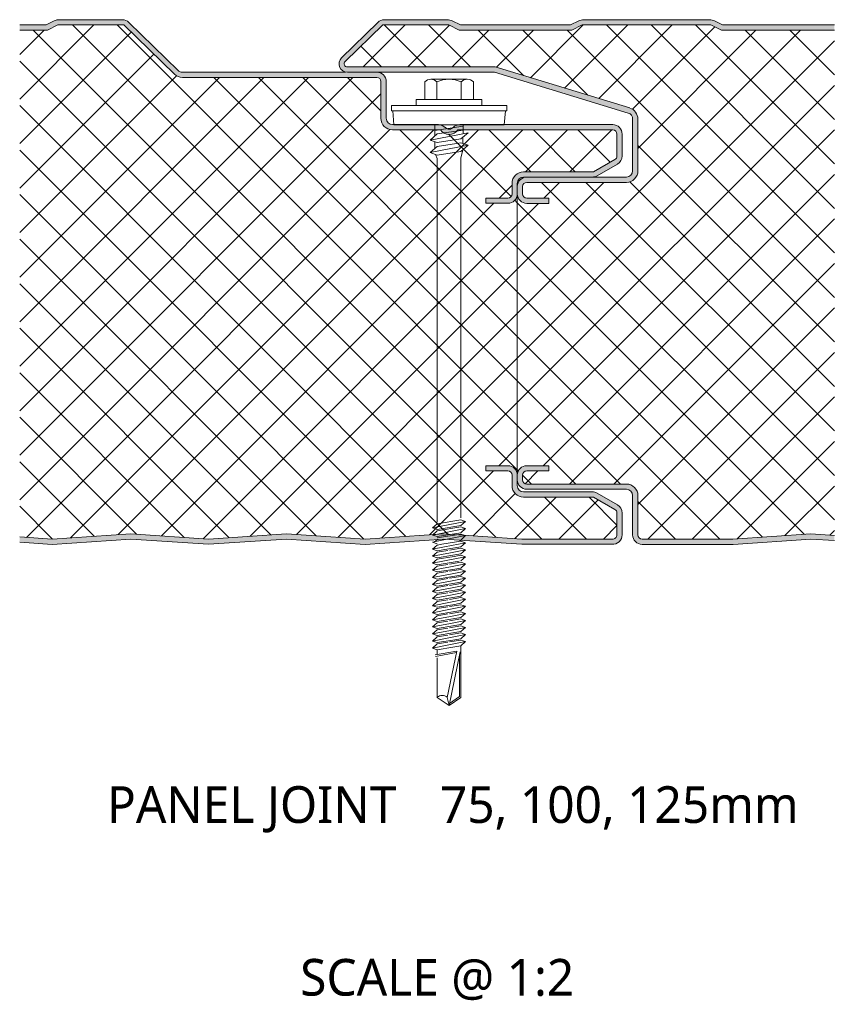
# Model space of a CAD drawing. Header units: millimetres. Extents: x 5866 to 14079, y -1721 to 5266.
# Tile 1 of 13: x 9882 to 10038, y -1721 to -1533. Entities that reach past the tile are written whole.
import ezdxf

# ---------------------------------------------------------------- set-up
doc = ezdxf.new("R2010")
doc.units = ezdxf.units.MM
doc.layers.add('A-DETL-GENF', color=92, linetype='Continuous', lineweight=13)
doc.layers.add('G-ANNO-TEXT', color=231, linetype='Continuous', lineweight=9)
doc.styles.add('Yu Gothic_2', font='Yu Gothic.ttf', dxfattribs={"height": 7})
doc.styles.add('Yu Gothic_B', font='Yu Gothic.ttf', dxfattribs={"height": 7})
pattern_1 = [(45, (-2880.271, 1633.108), (-4.242641, 4.242641), []), (135, (-2880.271, 1633.108), (-4.242641, -4.242641), [])]

# ---------------------------------------------------------------- blocks, each defined once
blk = doc.blocks.new('HFX 1000 - FINELINE - SATINLINE - HFX 1000 100mm - JOINT - FINELINE - SATINLINE-4498379-ALL PANELS 12')
at = {"layer": 'A-DETL-GENF'}
h = blk.add_hatch(color=256, dxfattribs=at)
h.paths.add_polyline_path([(6.17, -0.01), (21.25, 0.99), (36.08, 0), (50.97, 0.99), (65.89, -0.01), (80.97, 0.99), (95.75, 0), (113.38, 0.02), (113.8, 0.15), (114.15, 0.34), (114.46, 0.63), (114.69, 0.98), (114.84, 1.38), (114.89, 1.8), (114.89, 5.96), (114.82, 6.42), (114.64, 6.86), (114.36, 7.23), (113.89, 7.57), (110.11, 9.75), (109.67, 9.93), (109.21, 9.99), (96.09, 9.99), (95.78, 10.04), (95.49, 10.16), (95.24, 10.35), (95.04, 10.62), (94.93, 10.88), (94.89, 11.19), (94.89, 13.19), (94.82, 13.66), (94.64, 14.09), (94.36, 14.47), (93.99, 14.75), (93.49, 14.94), (93.09, 14.99), (88.89, 14.99), (88.89, 13.99), (93.09, 13.99), (93.29, 13.97), (93.54, 13.85), (93.65, 13.76), (93.78, 13.59), (93.86, 13.4), (93.89, 13.19), (93.9, 11.11), (93.96, 10.63), (94.18, 10.09), (94.53, 9.64), (94.99, 9.29), (95.52, 9.07), (96.09, 8.99), (109.42, 8.99), (113.49, 6.65), (113.65, 6.52), (113.78, 6.36), (113.86, 6.16), (113.89, 5.96), (113.89, 1.8), (113.86, 1.61), (113.8, 1.43), (113.69, 1.27), (113.49, 1.11), (113.38, 1.05), (113.19, 1), (113, 1), (95.52, 1.02), (80.89, 2), (65.75, 1), (50.89, 2), (36.03, 1), (21.17, 2), (6.17, 0.99), (0, 1.41), (0, 0.41), (5.9, 0.01)])
h.paths.add_polyline_path([(88.89, 65), (93.09, 65), (93.55, 65.06), (93.99, 65.24), (94.36, 65.52), (94.65, 65.9), (94.82, 66.33), (94.89, 66.8), (94.89, 68.8), (94.95, 69.16), (95.05, 69.4), (95.24, 69.64), (95.49, 69.83), (95.79, 69.96), (96.22, 70), (109.21, 70), (109.67, 70.06), (110.11, 70.24), (113.99, 72.48), (114.36, 72.76), (114.66, 73.17), (114.82, 73.57), (114.89, 74.03), (114.89, 78.2), (114.82, 78.66), (114.64, 79.1), (114.36, 79.47), (113.99, 79.75), (113.49, 79.94), (112.92, 80), (83.94, 80), (83.53, 79.95), (83.21, 79.84), (82.93, 79.69), (82.64, 79.47), (82.47, 79.31), (82.26, 79.2), (82.04, 79.14), (81.8, 79.13), (81.57, 79.18), (81.36, 79.28), (81.16, 79.41), (80.88, 79.66), (80.56, 79.84), (80.21, 79.96), (79.84, 80), (71.09, 80), (70.78, 80.04), (70.49, 80.16), (70.24, 80.35), (70.03, 80.63), (69.93, 80.88), (69.89, 81.2), (69.89, 88.2), (69.82, 88.66), (69.64, 89.1), (69.36, 89.47), (68.99, 89.75), (68.49, 89.94), (68.07, 89.99), (31.03, 90), (30.73, 90.03), (30.44, 90.15), (30.2, 90.34), (20.8, 99.48), (20.43, 99.76), (20, 99.94), (19.55, 100), (7.54, 100), (7.06, 99.94), (6.6, 99.77), (5.05, 99), (0, 99), (0, 98), (5.28, 98), (7.28, 99), (19.87, 99), (29.5, 89.62), (29.95, 89.28), (30.47, 89.07), (31.03, 89), (68.09, 89), (68.29, 88.97), (68.49, 88.89), (68.65, 88.76), (68.78, 88.6), (68.86, 88.4), (68.89, 88.2), (68.89, 81.2), (68.96, 80.63), (69.18, 80.1), (69.53, 79.64), (69.99, 79.29), (70.52, 79.07), (71.09, 79), (80.24, 79), (80.56, 78.63), (80.95, 78.36), (81.41, 78.19), (81.89, 78.13), (82.37, 78.19), (82.82, 78.36), (83.21, 78.63), (83.53, 79), (113.09, 79), (113.29, 78.97), (113.49, 78.89), (113.65, 78.76), (113.78, 78.6), (113.86, 78.4), (113.89, 78.2), (113.89, 74.03), (113.86, 73.83), (113.78, 73.63), (113.65, 73.47), (113.49, 73.34), (109.42, 71), (96.09, 71), (95.52, 70.92), (94.94, 70.67), (94.53, 70.35), (94.18, 69.9), (93.96, 69.36), (93.89, 68.8), (93.89, 66.8), (93.86, 66.59), (93.78, 66.4), (93.65, 66.23), (93.49, 66.1), (93.29, 66.02), (93.09, 66), (88.89, 66), (88.89, 65.9)])
h = blk.add_hatch(color=256, dxfattribs=at)
h.paths.add_polyline_path([(136.03, -0.01), (150.94, 0.99), (155.35, 0.7), (155.35, 1.7), (150.89, 2), (136, 0.99), (118.69, 0.99), (118.48, 1.02), (118.29, 1.1), (118.12, 1.23), (117.99, 1.39), (117.91, 1.59), (117.89, 1.79), (117.89, 9.29), (117.81, 9.86), (117.59, 10.39), (117.24, 10.85), (116.79, 11.2), (116.26, 11.42), (115.69, 11.49), (96.69, 11.49), (96.48, 11.52), (96.29, 11.6), (96.12, 11.73), (95.99, 11.89), (95.91, 12.09), (95.89, 12.29), (95.89, 13.19), (95.91, 13.4), (95.99, 13.59), (96.12, 13.76), (96.29, 13.89), (96.48, 13.97), (96.69, 13.99), (100.89, 13.99), (100.89, 14.99), (96.69, 14.99), (96.22, 14.93), (95.79, 14.75), (95.41, 14.47), (95.13, 14.09), (94.94, 13.62), (94.89, 13.19), (94.89, 12.29), (94.95, 11.83), (95.13, 11.39), (95.41, 11.02), (95.79, 10.74), (96.22, 10.56), (96.69, 10.49), (115.69, 10.49), (116, 10.45), (116.29, 10.33), (116.53, 10.14), (116.73, 9.89), (116.85, 9.61), (116.89, 9.29), (116.89, 1.79), (116.95, 1.33), (117.13, 0.89), (117.41, 0.52), (117.79, 0.24), (118.22, 0.06), (118.69, -0.01), (136, -0.01)])
h.paths.add_polyline_path([(100.89, 64.99), (100.89, 65.99), (96.69, 65.99), (96.48, 66.02), (96.29, 66.1), (96.12, 66.23), (95.99, 66.39), (95.91, 66.59), (95.89, 66.79), (95.89, 68.19), (95.91, 68.4), (95.99, 68.59), (96.12, 68.76), (96.29, 68.89), (96.48, 68.97), (96.69, 68.99), (115.69, 68.99), (116.26, 69.07), (116.79, 69.29), (117.24, 69.64), (117.59, 70.09), (117.81, 70.63), (117.89, 71.19), (117.89, 81.06), (117.81, 81.62), (117.61, 82.14), (117.27, 82.59), (116.84, 82.94), (116.33, 83.17), (90.69, 90.99), (62.35, 91.01), (62.21, 91.06), (62.07, 91.17), (62, 91.24), (61.93, 91.37), (61.9, 91.51), (61.9, 91.67), (61.93, 91.81), (62, 91.94), (62.1, 92.05), (69.23, 98.99), (81.81, 98.99), (83.81, 97.99), (105.29, 97.99), (107.29, 98.99), (131.81, 98.99), (133.81, 97.99), (155.35, 97.99), (155.35, 98.99), (134.05, 98.99), (132.48, 99.78), (132.04, 99.94), (131.55, 99.99), (107.55, 99.99), (107.06, 99.94), (106.61, 99.77), (105.05, 98.99), (84.05, 98.99), (82.49, 99.77), (82.04, 99.94), (81.55, 99.99), (69.55, 99.99), (69.09, 99.94), (68.67, 99.76), (68.3, 99.48), (61.37, 92.74), (61.13, 92.45), (60.96, 92.02), (60.9, 91.65), (60.91, 91.36), (61.01, 90.99), (61.19, 90.66), (61.44, 90.38), (61.76, 90.17), (62.11, 90.04), (62.63, 89.99), (90.54, 89.99), (116.04, 82.21), (116.31, 82.08), (116.55, 81.89), (116.73, 81.65), (116.85, 81.36), (116.89, 81.06), (116.89, 71.19), (116.85, 70.88), (116.73, 70.59), (116.53, 70.35), (116.26, 70.14), (116, 70.04), (115.69, 69.99), (96.69, 69.99), (96.22, 69.93), (95.79, 69.75), (95.41, 69.47), (95.13, 69.09), (94.94, 68.62), (94.89, 68.19), (94.89, 66.79), (94.95, 66.33), (95.13, 65.89), (95.41, 65.52), (95.79, 65.24), (96.22, 65.06), (96.69, 64.99)])
h = blk.add_hatch(dxfattribs=at)
h.set_pattern_fill('FP_6', color=256, style=0, pattern_type=2)
h.set_pattern_definition(pattern_1)
h.paths.add_polyline_path([(65.89, 0.99), (80.89, 2), (95.78, 1), (113.19, 1), (113.38, 1.05), (113.54, 1.14), (113.69, 1.27), (113.8, 1.43), (113.86, 1.61), (113.89, 1.8), (113.89, 5.96), (113.86, 6.16), (113.78, 6.36), (113.65, 6.52), (113.49, 6.65), (109.42, 8.99), (96.09, 8.99), (95.52, 9.07), (94.99, 9.29), (94.53, 9.64), (94.18, 10.09), (93.96, 10.63), (93.89, 11.19), (93.89, 13.19), (93.86, 13.4), (93.78, 13.59), (93.65, 13.76), (93.49, 13.89), (93.29, 13.97), (93.09, 13.99), (88.89, 13.99), (88.89, 14.99), (93.09, 14.99), (93.55, 14.93), (93.99, 14.75), (94.36, 14.47), (94.64, 14.09), (94.82, 13.66), (94.89, 13.19), (94.89, 66.79), (94.82, 66.33), (94.64, 65.9), (94.36, 65.52), (93.99, 65.24), (93.55, 65.06), (93.09, 65), (88.89, 65), (88.89, 66), (93.09, 66), (93.29, 66.02), (93.49, 66.1), (93.65, 66.23), (93.78, 66.4), (93.86, 66.59), (93.89, 66.8), (93.89, 68.8), (93.96, 69.36), (94.18, 69.9), (94.53, 70.35), (94.99, 70.7), (95.52, 70.92), (96.09, 71), (109.42, 71), (113.49, 73.34), (113.65, 73.47), (113.78, 73.63), (113.86, 73.83), (113.89, 74.03), (113.89, 78.2), (113.86, 78.4), (113.78, 78.6), (113.65, 78.76), (113.49, 78.89), (113.29, 78.97), (113.09, 79), (83.53, 79), (83.21, 78.63), (82.82, 78.36), (82.37, 78.19), (81.89, 78.13), (81.41, 78.19), (80.95, 78.36), (80.56, 78.63), (80.24, 79), (71.09, 79), (70.52, 79.07), (69.99, 79.29), (69.53, 79.64), (69.18, 80.1), (68.96, 80.63), (68.89, 81.2), (68.89, 88.2), (68.86, 88.4), (68.78, 88.6), (68.65, 88.76), (68.49, 88.89), (68.29, 88.97), (68.09, 89), (31.03, 89), (30.47, 89.07), (29.95, 89.28), (29.5, 89.62), (19.87, 99), (7.28, 99), (5.28, 98), (0, 98), (0, 1.41), (6.17, 0.99), (21.17, 2), (36.03, 1), (50.89, 2)])
h = blk.add_hatch(dxfattribs=at)
h.set_pattern_fill('FP_6', color=256, style=0, pattern_type=2)
h.set_pattern_definition(pattern_1)
h.paths.add_polyline_path([(118.69, 0.99), (136, 0.99), (150.89, 2), (155.35, 1.7), (155.35, 97.99), (133.81, 97.99), (131.81, 98.99), (107.29, 98.99), (105.29, 97.99), (83.81, 97.99), (81.81, 98.99), (69.23, 98.99), (61.98, 91.91), (61.92, 91.79), (61.89, 91.65), (61.9, 91.51), (61.93, 91.37), (62, 91.24), (62.1, 91.14), (62.21, 91.06), (62.35, 91.01), (62.49, 90.99), (90.69, 90.99), (116.33, 83.17), (116.84, 82.94), (117.27, 82.59), (117.61, 82.14), (117.81, 81.62), (117.89, 81.06), (117.89, 71.19), (117.81, 70.63), (117.59, 70.09), (117.24, 69.64), (116.79, 69.29), (116.26, 69.07), (115.69, 68.99), (96.69, 68.99), (96.48, 68.97), (96.29, 68.89), (96.12, 68.76), (95.99, 68.59), (95.91, 68.4), (95.89, 68.19), (95.89, 66.79), (95.91, 66.59), (95.99, 66.39), (96.12, 66.23), (96.29, 66.1), (96.48, 66.02), (96.69, 65.99), (100.89, 65.99), (100.89, 64.99), (96.69, 64.99), (96.22, 65.06), (95.79, 65.24), (95.41, 65.52), (95.13, 65.9), (94.94, 66.37), (94.89, 66.79), (94.89, 13.19), (94.95, 13.66), (95.13, 14.09), (95.41, 14.47), (95.79, 14.75), (96.22, 14.93), (96.69, 14.99), (100.89, 14.99), (100.89, 13.99), (96.69, 13.99), (96.48, 13.97), (96.29, 13.89), (96.12, 13.76), (95.99, 13.59), (95.91, 13.4), (95.89, 13.19), (95.89, 12.29), (95.91, 12.09), (95.99, 11.89), (96.12, 11.73), (96.29, 11.6), (96.48, 11.52), (96.69, 11.49), (115.69, 11.49), (116.26, 11.42), (116.79, 11.2), (117.24, 10.85), (117.59, 10.39), (117.81, 9.86), (117.89, 9.29), (117.89, 1.79), (117.91, 1.59), (117.99, 1.39), (118.12, 1.23), (118.29, 1.1), (118.48, 1.02)])
for p, q in [((6.6, 99.77), (5.05, 99)), ((19.55, 100), (7.54, 100)), ((30.2, 90.34), (20.8, 99.48)), ((68.3, 99.48), (61.37, 92.74)), ((81.55, 99.99), (69.55, 99.99)), ((84.05, 98.99), (82.49, 99.77)), ((106.61, 99.77), (105.05, 98.99)), ((131.55, 99.99), (107.55, 99.99)), ((134.05, 98.99), (132.49, 99.77)), ((5.05, 99), (0, 99)), ((5.28, 98), (0, 98)), ((7.28, 99), (5.28, 98)), ((19.87, 99), (7.28, 99)), ((29.5, 89.62), (19.87, 99)), ((69.23, 98.99), (62.07, 92.02)), ((81.81, 98.99), (69.23, 98.99)), ((83.81, 97.99), (81.81, 98.99)), ((105.29, 97.99), (83.81, 97.99)), ((105.05, 98.99), (84.05, 98.99)), ((107.29, 98.99), (105.29, 97.99)), ((131.81, 98.99), (107.29, 98.99)), ((133.81, 97.99), (131.81, 98.99)), ((155.35, 97.99), (133.81, 97.99)), ((155.35, 98.99), (134.05, 98.99)), ((62.49, 90.99), (90.69, 90.99)), ((90.69, 90.99), (116.33, 83.17)), ((62.11, 90), (31.03, 90)), ((68.09, 89), (31.03, 89)), ((62.49, 89.99), (90.54, 89.99)), ((78.4, 88.65), (85.36, 88.65)), ((90.54, 89.99), (116.04, 82.21)), ((68.89, 81.2), (68.89, 88.2)), ((69.89, 81.2), (69.89, 88.2)), ((77.24, 88.13), (77.24, 84.8)), ((79.56, 88.13), (79.56, 84.8)), ((84.2, 88.13), (84.2, 84.8)), ((86.52, 88.13), (86.52, 84.8)), ((88.13, 84.8), (75.63, 84.8)), ((75.63, 84.8), (75.63, 83.65)), ((88.13, 83.65), (88.13, 84.8)), ((92.88, 83.65), (70.88, 83.65)), ((70.88, 83.65), (70.88, 82.65)), ((70.88, 82.65), (92.88, 82.65)), ((71.13, 82.65), (71.36, 79.96)), ((92.41, 79.96), (92.63, 82.65)), ((92.88, 82.65), (92.88, 83.65)), ((116.89, 81.06), (116.89, 71.19)), ((117.89, 81.06), (117.89, 71.19)), ((79.84, 80), (71.09, 80)), ((80.24, 79), (71.09, 79)), ((92.41, 79.96), (71.36, 79.96)), ((79.19, 79.96), (79.19, 77.83)), ((84.58, 79.7), (79.19, 78.87)), ((84.58, 78.97), (79.63, 78.21)), ((113.09, 79), (83.53, 79)), ((113.09, 80), (83.94, 80)), ((84.58, 79.96), (84.58, 78.26)), ((78.28, 77.03), (85.49, 78.44)), ((79.63, 78.21), (78.28, 77.03)), ((79.63, 76.57), (78.28, 77.03)), ((84.13, 77.26), (79.63, 76.57)), ((85.49, 78.44), (84.13, 77.26)), ((84.49, 77.57), (84.49, 76.4)), ((113.89, 74.03), (113.89, 78.2)), ((114.89, 74.03), (114.89, 78.2)), ((78.28, 74.66), (85.49, 76.06)), ((79.63, 75.84), (78.28, 74.66)), ((79.19, 76.72), (79.19, 75.46)), ((84.13, 76.53), (79.63, 75.84)), ((85.49, 76.06), (84.13, 76.53)), ((84.13, 74.88), (85.49, 76.06)), ((84.15, 73.61), (84.52, 75.22)), ((78.28, 74.66), (79.63, 74.19)), ((79.32, 74.3), (79.64, 73.57)), ((79.63, 74.19), (84.13, 74.88)), ((79.64, 73.57), (79.64, 4.2)), ((84.15, 5.03), (84.15, 73.61)), ((109.42, 71), (113.49, 73.34)), ((110.11, 70.24), (113.99, 72.48)), ((96.09, 71), (109.42, 71)), ((96.09, 70), (96.69, 70)), ((115.69, 69.99), (96.69, 69.99)), ((93.89, 66.8), (93.89, 68.8)), ((94.89, 68.19), (94.89, 68.8)), ((94.89, 68.19), (94.89, 66.79)), ((95.89, 68.19), (95.89, 66.79)), ((115.69, 68.99), (96.69, 68.99)), ((88.89, 65), (88.89, 66)), ((88.89, 66), (93.09, 66)), ((94.89, 66.79), (94.89, 13.19)), ((96.69, 65.99), (100.89, 65.99)), ((100.89, 65.99), (100.89, 64.99)), ((93.09, 65), (88.89, 65)), ((100.89, 64.99), (96.69, 64.99)), ((88.89, 13.99), (88.89, 14.99)), ((88.89, 14.99), (93.09, 14.99)), ((93.09, 13.99), (88.89, 13.99)), ((93.89, 11.19), (93.89, 13.19)), ((94.89, 13.19), (94.89, 12.29)), ((95.89, 13.19), (95.89, 12.29)), ((96.69, 14.99), (100.89, 14.99)), ((100.89, 13.99), (96.69, 13.99)), ((100.89, 14.99), (100.89, 13.99)), ((94.89, 11.19), (94.89, 12.29)), ((96.69, 11.49), (115.69, 11.49)), ((109.21, 9.99), (96.09, 9.99)), ((96.69, 10.49), (115.69, 10.49)), ((113.99, 7.51), (110.11, 9.75)), ((109.42, 8.99), (96.09, 8.99)), ((113.49, 6.65), (109.42, 8.99)), ((116.89, 9.29), (116.89, 1.79)), ((117.89, 9.29), (117.89, 1.79)), ((113.89, 1.8), (113.89, 5.96)), ((114.89, 1.8), (114.89, 5.96)), ((78.73, 3.12), (85.03, 4.34)), ((79.63, 3.9), (78.73, 3.12)), ((79.63, 3.9), (84.13, 4.65)), ((85.03, 4.34), (84.13, 4.65)), ((85.03, 4.34), (84.13, 3.56)), ((6.17, 0.99), (21.17, 2)), ((21.17, 2), (36.03, 1)), ((36.03, 1), (50.89, 2)), ((50.89, 2), (65.89, 0.99)), ((65.89, 0.99), (80.89, 2)), ((78.73, 3.12), (79.63, 2.81)), ((78.73, 1.77), (85.03, 2.99)), ((79.63, 2.55), (78.73, 1.77)), ((79.63, 2.81), (84.13, 3.56)), ((84.13, 3.3), (79.63, 2.55)), ((84.13, 2.21), (79.63, 1.46)), ((84.13, 1.96), (79.63, 1.21)), ((80.89, 2), (95.78, 1)), ((85.03, 2.99), (84.13, 3.3)), ((85.03, 2.99), (84.13, 2.21)), ((85.03, 1.65), (84.13, 1.96)), ((136, 0.99), (150.89, 2)), ((150.89, 2), (155.35, 1.7)), ((0, 1.41), (6.17, 0.99)), ((0, 0.41), (6.17, -0.01)), ((6.17, -0.01), (21.17, 1)), ((21.17, 1), (36.03, 0)), ((36.03, 0), (50.89, 1)), ((50.89, 1), (65.89, -0.01)), ((65.89, -0.01), (80.89, 1)), ((78.73, 1.77), (79.63, 1.46)), ((78.73, 0.42), (79.84, 0.64)), ((78.73, 0.42), (79.63, 0.11)), ((79.12, 0.5), (79.72, 0.96)), ((79.63, -0.14), (80.49, 0)), ((79.64, 0.6), (85.03, 1.65)), ((80.49, 0), (84.13, 0.61)), ((80.89, 1), (95.75, 0)), ((85.03, 0.3), (80.98, -0.49)), ((85.03, 0.3), (83.9, 0.69)), ((85.03, 1.65), (83.96, 0.58)), ((85.03, 0.3), (84.13, -0.48)), ((95.75, 0), (112.96, 0)), ((95.78, 1), (113, 1)), ((118.69, 0.99), (136, 0.99)), ((136.03, -0.01), (150.89, 1)), ((150.89, 1), (155.35, 0.7)), ((79.63, -0.14), (78.73, -0.92)), ((80.98, -0.49), (78.73, -0.92)), ((78.73, -0.92), (79.63, -1.23)), ((79.63, -1.49), (78.73, -2.27)), ((78.73, -2.27), (82.13, -1.61)), ((79.63, -1.23), (81.43, -0.93)), ((81.66, -1.15), (79.63, -1.49)), ((81.43, -0.93), (84.13, -0.48)), ((84.13, -0.74), (81.98, -1.1)), ((82.13, -1.61), (85.03, -1.05)), ((84.13, -1.83), (82.61, -2.08)), ((85.03, -1.05), (84.13, -0.74)), ((85.03, -1.05), (84.13, -1.83)), ((118.69, -0.01), (136.03, -0.01)), ((78.73, -2.27), (79.63, -2.58)), ((78.73, -3.62), (83.27, -2.73)), ((79.63, -2.83), (78.73, -3.62)), ((78.73, -3.62), (79.63, -3.93)), ((82.61, -2.08), (79.63, -2.58)), ((82.83, -2.3), (79.63, -2.83)), ((79.63, -3.93), (83.78, -3.23)), ((84.13, -3.43), (81.98, -3.79)), ((82.13, -4.3), (85.03, -3.74)), ((84.13, -2.08), (82.83, -2.3)), ((83.27, -2.73), (85.03, -2.39)), ((85.03, -2.39), (84.1, -3.18)), ((85.03, -2.39), (84.13, -2.08)), ((85.03, -3.74), (84.13, -3.43)), ((85.03, -3.74), (84.13, -4.52)), ((79.63, -4.18), (78.73, -4.96)), ((78.73, -4.96), (82.13, -4.3)), ((78.73, -4.96), (79.63, -5.27)), ((79.63, -5.53), (78.73, -6.32)), ((81.66, -3.84), (79.63, -4.18)), ((82.61, -4.77), (79.63, -5.27)), ((81.66, -5.2), (79.63, -5.53)), ((84.13, -4.78), (81.98, -5.14)), ((82.13, -5.66), (85.03, -5.09)), ((84.13, -4.52), (82.61, -4.77)), ((85.03, -5.09), (84.13, -4.78)), ((85.03, -5.09), (84.13, -5.87)), ((78.73, -6.32), (82.13, -5.66)), ((78.73, -6.32), (79.63, -6.62)), ((79.63, -6.87), (78.73, -7.66)), ((78.73, -7.66), (82.13, -7)), ((82.61, -6.13), (79.63, -6.62)), ((81.66, -6.54), (79.63, -6.87)), ((82.61, -7.47), (79.63, -7.97)), ((84.13, -6.12), (81.98, -6.48)), ((84.13, -7.47), (81.98, -7.83)), ((82.13, -7), (85.03, -6.43)), ((84.13, -5.87), (82.61, -6.13)), ((84.13, -7.21), (82.61, -7.47)), ((85.03, -6.43), (84.13, -6.12)), ((85.03, -6.43), (84.13, -7.21)), ((85.03, -7.78), (84.13, -7.47)), ((78.73, -7.66), (79.63, -7.97)), ((79.63, -8.22), (78.73, -9)), ((78.73, -9), (82.13, -8.34)), ((78.73, -9), (79.63, -9.31)), ((81.66, -7.88), (79.63, -8.22)), ((82.61, -8.81), (79.63, -9.31)), ((81.66, -9.23), (79.63, -9.57)), ((84.13, -8.82), (81.98, -9.18)), ((82.13, -8.34), (85.03, -7.78)), ((82.13, -9.69), (85.03, -9.13)), ((84.13, -8.56), (82.61, -8.81)), ((85.03, -7.78), (84.13, -8.56)), ((85.03, -9.13), (84.13, -8.82)), ((85.03, -9.13), (84.13, -9.91)), ((79.63, -9.57), (78.73, -10.35)), ((78.73, -10.35), (82.13, -9.69)), ((78.73, -10.35), (79.63, -10.66)), ((79.63, -10.92), (78.73, -11.7)), ((78.73, -11.7), (82.13, -11.04)), ((82.61, -10.16), (79.63, -10.66)), ((81.66, -10.58), (79.63, -10.92)), ((84.13, -10.16), (81.98, -10.52)), ((82.13, -11.04), (85.03, -10.47)), ((84.13, -9.91), (82.61, -10.16)), ((84.13, -11.25), (82.61, -11.51)), ((85.03, -10.47), (84.13, -10.16)), ((85.03, -10.47), (84.13, -11.25)), ((78.73, -11.7), (79.63, -12.01)), ((79.63, -12.26), (78.73, -13.04)), ((78.73, -13.04), (82.13, -12.38)), ((78.73, -13.04), (79.63, -13.35)), ((82.61, -11.51), (79.63, -12.01)), ((81.66, -11.92), (79.63, -12.26)), ((82.61, -12.85), (79.63, -13.35)), ((84.13, -11.51), (81.98, -11.87)), ((84.13, -12.86), (81.98, -13.22)), ((82.13, -12.38), (85.03, -11.82)), ((84.13, -12.6), (82.61, -12.85)), ((85.03, -11.82), (84.13, -11.51)), ((85.03, -11.82), (84.13, -12.6)), ((85.03, -13.17), (84.13, -12.86)), ((79.63, -13.61), (78.73, -14.39)), ((78.73, -14.39), (82.13, -13.73)), ((78.73, -14.39), (79.63, -14.7)), ((79.63, -14.96), (78.73, -15.74)), ((81.66, -13.27), (79.63, -13.61)), ((82.61, -14.2), (79.63, -14.7)), ((81.66, -14.62), (79.63, -14.96)), ((84.13, -14.2), (81.98, -14.56)), ((82.13, -13.73), (85.03, -13.17)), ((82.13, -15.08), (85.03, -14.51)), ((84.13, -13.95), (82.61, -14.2)), ((85.03, -13.17), (84.13, -13.95)), ((85.03, -14.51), (84.13, -14.2)), ((85.03, -14.51), (84.13, -15.29)), ((78.73, -15.74), (82.13, -15.08)), ((78.73, -15.74), (79.63, -16.05)), ((79.63, -16.3), (78.73, -17.08)), ((78.73, -17.08), (82.13, -16.42)), ((82.61, -15.55), (79.63, -16.05)), ((81.66, -15.96), (79.63, -16.3)), ((84.13, -15.55), (81.98, -15.91)), ((82.13, -16.42), (85.03, -15.86)), ((84.13, -15.29), (82.61, -15.55)), ((84.13, -16.64), (82.61, -16.89)), ((85.03, -15.86), (84.13, -15.55)), ((85.03, -15.86), (84.13, -16.64)), ((78.73, -17.08), (79.63, -17.39)), ((79.63, -17.65), (78.73, -18.43)), ((78.73, -18.43), (82.13, -17.77)), ((78.73, -18.43), (79.63, -18.74)), ((82.61, -16.89), (79.63, -17.39)), ((81.66, -17.31), (79.63, -17.65)), ((82.61, -18.24), (79.63, -18.74)), ((81.66, -18.66), (79.63, -19)), ((84.13, -16.9), (81.98, -17.26)), ((84.13, -18.24), (81.98, -18.6)), ((82.13, -17.77), (85.03, -17.21)), ((82.13, -19.12), (85.03, -18.55)), ((84.13, -17.99), (82.61, -18.24)), ((85.03, -17.21), (84.13, -16.9)), ((85.03, -17.21), (84.13, -17.99)), ((85.03, -18.55), (84.13, -18.24)), ((85.03, -18.55), (84.13, -19.33)), ((79.63, -19), (78.73, -19.78)), ((78.73, -19.78), (82.13, -19.12)), ((78.73, -19.78), (79.63, -20.09)), ((83.37, -20.36), (79.24, -21.08)), ((79.3, -21.4), (83.31, -20.62)), ((82.61, -19.59), (79.63, -20.09)), ((79.63, -20.09), (79.63, -21.01)), ((81.54, -29.17), (83.37, -20.36)), ((84.01, -20.49), (81.88, -30.74)), ((84.13, -19.33), (82.61, -19.59)), ((84.13, -29.17), (84.13, -19.33)), ((79.63, -21.61), (79.63, -29.17)), ((83.87, -21.18), (83.87, -29.03)), ((79.63, -29.17), (81.88, -30.74)), ((81.88, -30.74), (81.54, -29.17)), ((81.88, -30.74), (84.13, -29.17)), ((83.87, -29.03), (81.96, -30.37))]:
    blk.add_line(p, q, dxfattribs=at)
for centre, radius, start, end in [((7.54, 97.9), 2.1, 90, 116.5651), ((19.55, 98.2), 1.8, 45.7585, 90), ((69.55, 98.19), 1.8, 90, 134.2415), ((81.55, 97.89), 2.1, 63.4349, 90), ((107.55, 97.89), 2.1, 90, 116.5651), ((131.55, 97.89), 2.1, 63.4349, 90), ((62.49, 91.59), 1.6, 134.2415, 270), ((62.49, 91.59), 0.6, 134.2415, 270), ((31.03, 91.2), 1.2, 225.7585, 270), ((31.03, 91.2), 2.2, 225.7585, 270), ((68.09, 88.2), 1.8, 0, 89.9059), ((68.09, 88.2), 0.8, 0, 90), ((78.4, 87.11), 1.54, 41.3319, 138.6681), ((81.88, 83.26), 5.39, 64.5175, 115.4825), ((85.36, 87.11), 1.54, 41.3319, 138.6681), ((115.69, 81.06), 2.2, 0, 73.0233), ((71.09, 81.2), 2.2, 180, 270), ((71.09, 81.2), 1.2, 180, 270), ((115.69, 81.06), 1.2, 360, 73.0233), ((79.84, 78.2), 1.8, 42.5778, 90), ((81.89, 80.13), 2, 214.5, 325.5), ((81.89, 80.13), 1, 224.6816, 319.0396), ((83.94, 78.2), 1.8, 90, 135.3383), ((113.09, 78.2), 1.8, 0, 90), ((113.09, 78.2), 0.8, 0, 90), ((113.09, 74.03), 0.8, 300, 360), ((113.09, 74.03), 1.8, 300, 360), ((96.09, 68.8), 2.2, 90, 180), ((96.09, 68.8), 1.2, 90, 180), ((96.69, 68.19), 1.8, 90, 180), ((109.21, 71.8), 1.8, 270, 300), ((115.69, 71.19), 1.2, 270, 360), ((115.69, 71.19), 2.2, 270, 0), ((96.69, 68.19), 0.8, 90, 180), ((93.09, 66.8), 0.8, 270, 0), ((93.09, 66.8), 1.8, 270, 359.9876), ((96.69, 66.79), 1.8, 180, 270), ((96.69, 66.79), 0.8, 180, 270), ((93.09, 13.19), 1.8, 0.0124, 90), ((93.09, 13.19), 0.8, 0, 90), ((96.69, 13.19), 1.8, 90, 180), ((96.69, 13.19), 0.8, 90, 180), ((96.69, 12.29), 1.8, 180, 270), ((96.69, 12.29), 0.8, 180, 270), ((115.69, 9.29), 2.2, 0, 90), ((96.09, 11.19), 2.2, 180, 270), ((96.09, 11.19), 1.2, 180, 270), ((109.21, 8.19), 1.8, 60, 90), ((115.69, 9.29), 1.2, 360, 90), ((113.09, 5.96), 1.8, 0, 60), ((113.09, 5.96), 0.8, 360, 60), ((113.09, 1.8), 1.8, 265.8468, 360), ((113.09, 1.8), 0.8, 263.7686, 360), ((118.69, 1.79), 1.8, 180, 270), ((118.69, 1.79), 0.8, 180, 270), ((80.59, -30.2), 1.41, 47.2756, 132.7244)]:
    blk.add_arc(centre, radius, start, end, dxfattribs=at)

msp = doc.modelspace()

# ---------------------------------------------------------------- block references
at = {"layer": 'A-DETL-GENF'}
msp.add_blockref('HFX 1000 - FINELINE - SATINLINE - HFX 1000 100mm - JOINT - FINELINE - SATINLINE-4498379-ALL PANELS 12', (9882.22, -1633.11), dxfattribs=at)

# ---------------------------------------------------------------- texts
at = {"layer": 'G-ANNO-TEXT', "color": 7, "char_height": 7, "attachment_point": 1, "bg_fill": 3, "box_fill_scale": 1.25, "bg_fill_color": 256, "bg_fill_true_color": 13158600, "bg_fill_transparency": 0}
for s, insert, width, style in [('PANEL JOINT ', (9898.86, -1679.22), 76.962, 'Yu Gothic_B'), ('75, 100, 125mm', (9962.36, -1679.22), 79.8481, 'Yu Gothic_2'), ('SCALE @ 1:2', (9935.71, -1712.14), 66.5401, 'Yu Gothic_2')]:
    msp.add_mtext(s, dxfattribs=dict(at, insert=insert, width=width, style=style))

doc.saveas('drawing.dxf')
